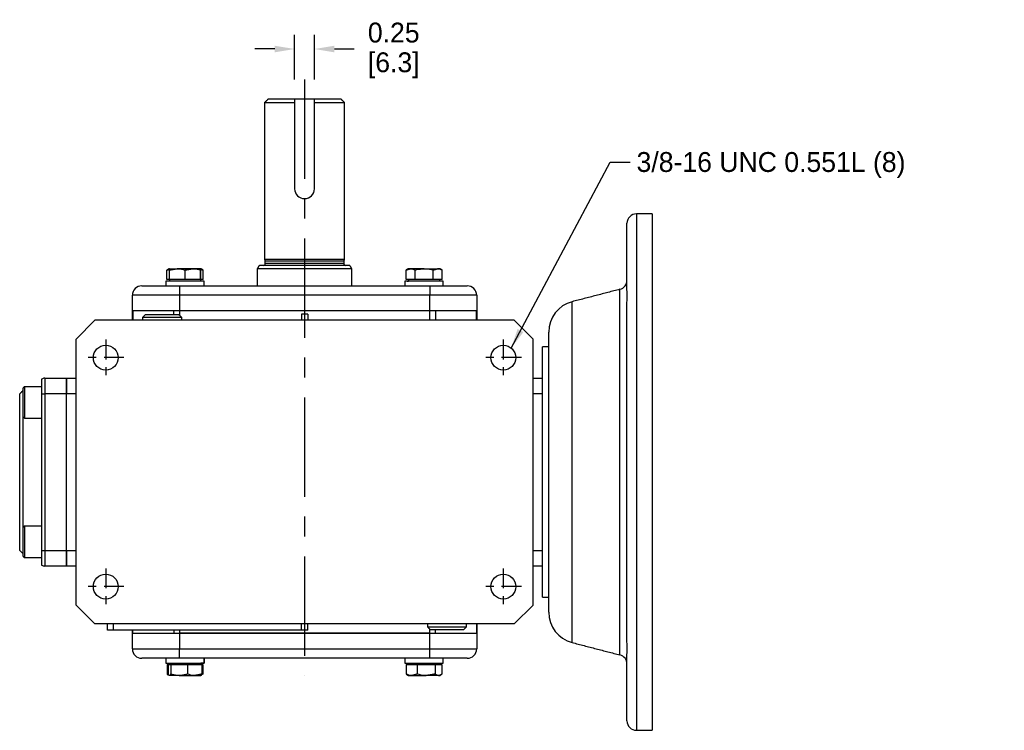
# Model space of a CAD drawing. Header units: inches. Extents: x 68.6 to 98.5, y 18.7 to 44.2.
# Tile 3 of 3: x 84.8 to 97.2, y 35.2 to 44.2. Entities that reach past the tile are written whole.
import ezdxf

# ---------------------------------------------------------------- set-up
doc = ezdxf.new("R2010")
doc.units = ezdxf.units.IN
doc.header["$MEASUREMENT"] = 0
doc.linetypes.add('CENTER', pattern=[2, 1.25, -0.25, 0.25, -0.25])
doc.layers.add('Centerline', color=40, linetype='CENTER')
doc.layers.add('Dimensions', color=140, linetype='Continuous')
doc.dimstyles.get("Standard").update_dxf_attribs({"dimtxt": 0.25, "dimasz": 0.25, "dimexe": 0.18, "dimexo": 0.25, "dimgap": 0.08, "dimtad": 0, "dimtih": 1, "dimtoh": 1, "dimrnd": 0.0005, "dimzin": 0, "dimdsep": 46, "dimtxsty": 'Standard', "dimcen": 0, "dimadec": 0, "dimazin": 0, "dimtfac": 1, "dimtofl": 0, "dimtmove": 0, "dimatfit": 3, "dimfxl": 0, "dimtolj": 1, "dimtzin": 0, "dimarcsym": 0})

# ---------------------------------------------------------------- blocks, each defined once
blk = doc.blocks.new('*D20')
at = {"layer": 'Defpoints', "color": 0}
for p in [(88.531, 43.795), (88.281, 43.162), (88.531, 43.162)]:
    blk.add_point(p, dxfattribs=at)
at = {"layer": 'Dimensions', "color": 0, "lineweight": -2}
for p, q in [((88.281, 43.412), (88.281, 43.975)), ((88.531, 43.412), (88.531, 43.975)), ((88.031, 43.795), (87.781, 43.795)), ((88.781, 43.795), (89.031, 43.795))]:
    blk.add_line(p, q, dxfattribs=at)
at = {"layer": 'Dimensions', "color": 0}
for points in [[(88.031, 43.836), (88.031, 43.753), (88.281, 43.795)], [(88.781, 43.836), (88.781, 43.753), (88.531, 43.795)]]:
    blk.add_solid(points, dxfattribs=at)
at = {"layer": 'Dimensions', "color": 0, "char_height": 0.25, "attachment_point": 5}
for s, insert in [('\\A1;0.25', (89.528, 44)), ('\\A1;[6.3]', (89.528, 43.59))]:
    blk.add_mtext(s, dxfattribs=dict(at, insert=insert))

msp = doc.modelspace()

# ---------------------------------------------------------------- linework, layer by layer
at = {"color": 7, "linetype": 'Continuous'}
for p, q in [((87.9062, 43.1231), (88.2812, 43.1231)), ((88.2812, 43.1624), (87.9456, 43.1624)), ((88.2812, 43.1624), (88.2812, 42.0374)), ((88.5312, 43.1624), (88.2812, 43.1624)), ((88.5312, 42.0374), (88.5312, 43.1624)), ((88.8668, 43.1624), (88.5312, 43.1624)), ((88.5312, 43.1231), (88.9062, 43.1231)), ((92.5794, 41.7203), (92.5794, 35.2243)), ((92.7763, 41.7203), (92.7763, 35.2243)), ((92.4613, 40.7568), (92.4613, 41.6022)), ((87.9062, 41.151), (88.9062, 41.151)), ((87.9121, 41.129), (88.9003, 41.129)), ((86.6756, 40.8935), (86.6756, 41.0138)), ((86.7059, 40.8935), (86.7059, 41.0138)), ((86.706, 41.0313), (86.8043, 41.0313)), ((87.0011, 41.0313), (86.8043, 41.0313)), ((86.9026, 40.8935), (86.9026, 41.0138)), ((87.0997, 41.0313), (87.0011, 41.0313)), ((87.0996, 40.8935), (87.0996, 41.0138)), ((87.0999, 40.8935), (87.0999, 41.0138)), ((87.1302, 40.8935), (87.1302, 41.0138)), ((87.8156, 41.0329), (88.9967, 41.0329)), ((88.974, 41.0723), (87.8384, 41.0723)), ((88.9003, 41.0959), (87.9121, 41.0959)), ((89.6822, 40.8935), (89.6822, 41.0138)), ((89.7389, 41.0313), (89.7126, 41.0313)), ((89.9092, 41.0313), (89.7389, 41.0313)), ((89.7956, 40.8935), (89.7956, 41.0138)), ((89.9092, 41.0313), (90.0798, 41.0313)), ((90.0229, 40.8935), (90.0229, 41.0138)), ((90.1063, 41.0313), (90.0798, 41.0313)), ((90.1368, 40.8935), (90.1368, 41.0138)), ((87.1431, 40.8739), (86.6627, 40.8739)), ((86.7059, 40.8935), (86.6756, 40.8935)), ((86.8043, 40.8935), (86.7059, 40.8935)), ((86.9026, 40.8935), (86.8043, 40.8935)), ((87.0011, 40.8935), (86.9026, 40.8935)), ((87.0996, 40.8935), (87.0011, 40.8935)), ((87.0997, 40.8935), (87.0996, 40.8935)), ((87.0999, 40.8935), (87.0997, 40.8935)), ((87.1302, 40.8935), (87.0999, 40.8935)), ((90.1496, 40.8739), (89.6693, 40.8739)), ((89.7389, 40.8935), (89.6822, 40.8935)), ((89.6956, 40.8739), (89.7126, 40.8739)), ((89.7956, 40.8935), (89.7389, 40.8935)), ((89.9092, 40.8935), (89.7956, 40.8935)), ((90.0229, 40.8935), (89.9092, 40.8935)), ((90.0798, 40.8935), (90.0229, 40.8935)), ((90.1368, 40.8935), (90.0798, 40.8935)), ((86.359, 40.8148), (86.8314, 40.8148)), ((86.8314, 40.8148), (89.981, 40.8148)), ((86.8314, 40.8148), (86.8314, 40.6967)), ((89.981, 40.8148), (90.4534, 40.8148)), ((89.981, 40.8148), (89.981, 40.6967)), ((92.3729, 36.1724), (92.3729, 40.7721)), ((92.4613, 40.7588), (92.4613, 40.766)), ((86.2408, 40.4998), (86.2408, 40.6967)), ((86.8314, 40.6967), (86.2408, 40.6967)), ((89.981, 40.6967), (86.8314, 40.6967)), ((86.8314, 40.6967), (86.8314, 40.4998)), ((89.981, 40.4998), (89.981, 40.6967)), ((90.5715, 40.6967), (89.981, 40.6967)), ((90.5715, 40.6967), (90.5715, 40.4998)), ((86.8314, 40.4998), (86.2408, 40.4998)), ((86.2408, 40.3817), (86.2408, 40.4998)), ((86.2452, 40.4998), (86.2408, 40.4998)), ((86.2452, 40.4998), (86.2452, 40.3817)), ((86.7601, 40.4558), (86.7601, 40.4998)), ((86.8314, 40.4998), (86.7601, 40.4998)), ((89.981, 40.4998), (86.8314, 40.4998)), ((89.981, 40.4998), (86.8314, 40.4998)), ((86.8314, 40.4998), (86.8314, 40.4479)), ((90.5715, 40.4998), (89.981, 40.4998)), ((90.0522, 40.4998), (89.981, 40.4998)), ((89.981, 40.3817), (89.981, 40.4998)), ((90.0522, 40.4998), (90.0522, 40.3817)), ((90.5672, 40.3817), (90.5672, 40.4998)), ((90.5715, 40.4998), (90.5672, 40.4998)), ((90.5715, 40.4998), (90.5715, 40.3817)), ((91.7717, 36.3288), (91.7717, 40.6158)), ((92.4613, 40.3329), (92.4613, 40.6131)), ((92.4613, 36.3328), (92.4613, 40.6118)), ((85.5322, 40.1455), (85.7684, 40.3817)), ((91.044, 40.3817), (85.7684, 40.3817)), ((86.8617, 40.4176), (86.368, 40.4176)), ((86.4062, 40.4558), (86.8235, 40.4558)), ((88.4456, 40.4605), (88.3668, 40.4605)), ((88.3668, 40.4605), (88.3668, 40.3817)), ((88.4456, 40.4605), (88.4456, 40.3817)), ((91.044, 40.3817), (91.2802, 40.1455)), ((85.5322, 36.7991), (85.5322, 40.1455)), ((91.2802, 36.7991), (91.2802, 40.1455)), ((91.4771, 36.7098), (91.4771, 40.2348)), ((91.3983, 39.6393), (91.3983, 40.0471)), ((85.0991, 39.6428), (85.0991, 39.4565)), ((85.1385, 39.6534), (85.4141, 39.6534)), ((85.1385, 39.6534), (85.1385, 39.4565)), ((85.4141, 39.4565), (85.4141, 39.6534)), ((85.4141, 39.6534), (85.5322, 39.6534)), ((85.4141, 39.6534), (85.4141, 39.4565)), ((91.2802, 39.6534), (91.3983, 39.6534)), ((91.3983, 39.5297), (91.3983, 39.6393)), ((84.8629, 39.5264), (84.8629, 39.172)), ((84.8826, 39.5461), (84.8826, 39.1524)), ((91.3983, 37.4149), (91.3983, 39.5297)), ((84.8235, 37.488), (84.8235, 39.4565)), ((85.0991, 39.4565), (85.0991, 37.488)), ((85.0991, 39.4565), (85.1385, 39.4565)), ((85.4141, 39.4565), (85.1385, 39.4565)), ((85.1385, 39.4565), (85.1385, 37.488)), ((85.4141, 37.488), (85.4141, 39.4565)), ((85.4141, 37.488), (85.4141, 39.4565)), ((85.5322, 39.4565), (85.4141, 39.4565)), ((91.3983, 39.4565), (91.2802, 39.4565)), ((84.8629, 39.172), (84.8629, 37.7725)), ((84.8629, 37.7725), (84.8629, 37.5954)), ((84.8826, 37.7922), (84.8826, 37.5954)), ((84.8629, 37.5954), (84.8629, 37.4182)), ((84.8826, 37.5954), (84.8826, 37.3985)), ((85.0991, 37.488), (85.0991, 37.3017)), ((85.0991, 37.488), (85.1385, 37.488)), ((85.1385, 37.488), (85.4141, 37.488)), ((85.1385, 37.488), (85.1385, 37.2912)), ((85.4141, 37.2912), (85.4141, 37.488)), ((85.4141, 37.488), (85.4141, 37.2912)), ((85.4141, 37.488), (85.5322, 37.488)), ((91.2802, 37.488), (91.3983, 37.488)), ((91.3983, 37.3053), (91.3983, 37.4149)), ((85.4141, 37.2912), (85.1385, 37.2912)), ((85.5322, 37.2912), (85.4141, 37.2912)), ((91.3983, 37.2912), (91.2802, 37.2912)), ((91.3983, 36.8975), (91.3983, 37.3053)), ((85.7684, 36.5628), (85.5322, 36.7991)), ((91.2802, 36.7991), (91.044, 36.5628)), ((91.044, 36.5628), (85.7684, 36.5628)), ((85.9259, 36.4841), (85.9259, 36.5628)), ((86.0046, 36.4841), (86.0046, 36.5628)), ((88.3668, 36.4841), (88.3668, 36.5628)), ((88.4456, 36.4841), (88.4456, 36.5628)), ((90.5672, 36.5628), (90.5672, 36.4447)), ((90.5715, 36.5628), (90.5715, 36.4447)), ((92.4613, 36.3322), (92.4613, 36.6117)), ((86.0046, 36.4841), (85.9259, 36.4841)), ((88.3668, 36.4841), (86.0046, 36.4841)), ((86.2408, 36.4447), (86.2408, 36.4841)), ((86.2408, 36.2479), (86.2408, 36.4447)), ((86.2408, 36.4447), (86.8314, 36.4447)), ((86.2408, 36.4447), (86.2452, 36.4447)), ((86.2452, 36.4447), (86.2452, 36.4841)), ((86.7601, 36.4841), (86.7601, 36.4447)), ((86.7601, 36.4447), (86.8314, 36.4447)), ((86.8314, 36.4841), (86.8314, 36.4447)), ((86.8314, 36.4447), (89.981, 36.4447)), ((89.981, 36.4447), (86.8314, 36.4447)), ((86.8314, 36.4447), (86.8314, 36.2479)), ((88.4456, 36.4841), (88.3668, 36.4841)), ((89.9506, 36.527), (90.4256, 36.527)), ((89.981, 36.4447), (89.981, 36.4967)), ((89.981, 36.4447), (90.5715, 36.4447)), ((89.981, 36.4447), (90.0522, 36.4447)), ((89.981, 36.2479), (89.981, 36.4447)), ((90.3903, 36.4888), (89.9889, 36.4888)), ((90.0522, 36.4447), (90.0522, 36.4888)), ((90.4062, 36.4888), (90.3903, 36.4888)), ((90.4256, 36.527), (90.4444, 36.527)), ((90.5672, 36.4447), (90.5715, 36.4447)), ((90.5715, 36.4447), (90.5715, 36.2479)), ((86.2408, 36.2479), (86.8314, 36.2479)), ((86.8314, 36.2479), (89.981, 36.2479)), ((86.8314, 36.1298), (86.8314, 36.2479)), ((89.981, 36.2479), (90.5715, 36.2479)), ((89.981, 36.1298), (89.981, 36.2479)), ((92.4613, 35.3424), (92.4613, 36.1878)), ((92.4613, 36.1786), (92.4613, 36.1843)), ((86.8314, 36.1298), (86.359, 36.1298)), ((86.6627, 36.0707), (87.1423, 36.0707)), ((86.6776, 36.051), (86.6776, 35.9308)), ((86.6776, 36.051), (86.6928, 36.051)), ((86.6928, 36.051), (86.6928, 35.9308)), ((86.6928, 36.051), (86.7078, 36.051)), ((86.7078, 36.051), (86.7227, 36.051)), ((86.7227, 36.051), (86.7227, 35.9308)), ((86.7227, 36.051), (86.8277, 36.051)), ((86.8277, 36.051), (86.9328, 36.051)), ((89.981, 36.1298), (86.8314, 36.1298)), ((86.9328, 36.051), (86.9328, 35.9308)), ((86.9328, 36.051), (87.0229, 36.051)), ((87.0229, 36.051), (87.113, 36.051)), ((87.1423, 36.0707), (87.0997, 36.0707)), ((87.113, 36.051), (87.1282, 36.051)), ((87.113, 36.051), (87.113, 35.9308)), ((87.1282, 36.051), (87.1282, 35.9308)), ((87.1423, 36.1298), (87.1423, 36.0707)), ((87.1423, 36.0707), (87.1431, 36.0707)), ((89.6693, 36.0707), (90.1496, 36.0707)), ((89.6842, 36.051), (89.6842, 35.9308)), ((89.6842, 36.051), (89.7534, 36.051)), ((89.7534, 36.051), (89.8227, 36.051)), ((89.8227, 36.051), (89.8227, 35.9308)), ((89.8227, 36.051), (89.9354, 36.051)), ((89.9354, 36.051), (90.048, 36.051)), ((90.4534, 36.1298), (89.981, 36.1298)), ((90.048, 36.051), (90.048, 35.9308)), ((90.048, 36.051), (90.0914, 36.051)), ((90.0914, 36.051), (90.1348, 36.051)), ((90.1348, 36.051), (90.1348, 35.9308)), ((86.8277, 35.9132), (86.7078, 35.9132)), ((86.8277, 35.9132), (87.0229, 35.9132)), ((87.0229, 35.9132), (87.0997, 35.9132)), ((87.098, 35.9132), (87.0997, 35.9132)), ((89.7126, 35.9132), (89.7534, 35.9132)), ((89.7534, 35.9132), (89.9354, 35.9132)), ((90.0914, 35.9132), (89.9354, 35.9132)), ((90.0914, 35.9132), (90.1063, 35.9132))]:
    msp.add_line(p, q, dxfattribs=at)
for centre, radius in [((85.9062, 39.9123), 0.1563), ((90.9062, 39.9123), 0.1563), ((85.9062, 37.0323), 0.1562), ((90.9062, 37.0323), 0.1562)]:
    msp.add_circle(centre, radius, dxfattribs=at)
for centre, radius, start, end in [((88.4062, 42.0374), 0.125, 180, 0), ((92.5794, 41.6022), 0.1181, 90, 180), ((87.8885, 41.0959), 0.0236, 270, 0), ((88.9239, 41.0959), 0.0236, 180, 270), ((92.3432, 40.8865), 0.1181, 284.57422, 0), ((86.359, 40.6967), 0.1181, 90, 180), ((90.4534, 40.6967), 0.1181, 0, 90), ((91.8708, 40.2348), 0.3937, 104.57422, 180), ((85.1385, 39.5747), 0.0787, 90, 120), ((85.1385, 37.3699), 0.0787, 240, 270), ((91.8708, 36.7098), 0.3937, 180, 255.42578), ((86.359, 36.2479), 0.1181, 180, 270), ((90.4534, 36.2479), 0.1181, 270, 0), ((92.3432, 36.0581), 0.1181, 0, 75.42578), ((92.5794, 35.3424), 0.1181, 180, 270)]:
    msp.add_arc(centre, radius, start, end, dxfattribs=at)
for points in [[(87.9062, 43.1231), (87.9456, 43.1624)], [(87.9062, 41.151), (87.9062, 43.1231)], [(88.8668, 43.1624), (88.9062, 43.1231)], [(88.9062, 43.1231), (88.9062, 41.151)], [(92.7763, 41.7203), (92.5794, 41.7203)], [(87.9121, 41.129), (87.9062, 41.151)], [(87.9121, 41.0959), (87.9121, 41.129)], [(88.9062, 41.151), (88.9003, 41.129)], [(88.9003, 41.129), (88.9003, 41.0959)], [(86.706, 41.0313), (86.6756, 41.0138)], [(86.6756, 41.0138), (86.706, 41.0232)], [(86.7059, 41.0138), (86.8043, 41.0313)], [(86.9026, 41.0138), (87.0011, 41.0313)], [(87.1302, 41.0138), (87.0997, 41.0313)], [(87.0998, 41.0238), (87.1302, 41.0138)], [(87.8156, 41.0329), (87.8384, 41.0723)], [(87.8156, 40.8148), (87.8156, 41.0329)], [(88.974, 41.0723), (88.9967, 41.0329)], [(88.9967, 41.0329), (88.9967, 40.8148)], [(89.7126, 41.0313), (89.6822, 41.0138)], [(89.6822, 41.0138), (89.7389, 41.0313)], [(90.0229, 41.0138), (90.0798, 41.0313)], [(90.1368, 41.0138), (90.1063, 41.0313)], [(86.6627, 40.8739), (86.6627, 40.8148)], [(86.706, 40.8935), (86.706, 40.8739)], [(87.0997, 40.8739), (87.0997, 40.8935)], [(87.1431, 40.8148), (87.1431, 40.8739)], [(89.6693, 40.8739), (89.6693, 40.8148)], [(89.7126, 40.8935), (89.7126, 40.8739)], [(90.1063, 40.8739), (90.1063, 40.8935)], [(90.1496, 40.8148), (90.1496, 40.8739)], [(92.3729, 40.7721), (91.7717, 40.6158)], [(86.4062, 40.4558), (86.368, 40.4176)], [(86.368, 40.4176), (86.369, 40.3817)], [(86.8617, 40.4176), (86.8235, 40.4558)], [(86.8607, 40.3817), (86.8617, 40.4176)], [(91.4771, 40.0471), (91.3983, 40.0471)], [(84.8826, 39.5461), (84.8629, 39.5264)], [(85.0991, 39.5461), (84.8826, 39.5461)], [(84.8629, 39.4959), (84.8235, 39.4565)], [(84.8629, 39.172), (84.8826, 39.1524)], [(84.8826, 39.1524), (85.0991, 39.1524)], [(84.8826, 37.7922), (84.8629, 37.7725)], [(85.0991, 37.7922), (84.8826, 37.7922)], [(84.8235, 37.488), (84.8629, 37.4487)], [(84.8629, 37.4182), (84.8826, 37.3985)], [(84.8826, 37.3985), (85.0991, 37.3985)], [(91.3983, 36.8975), (91.4771, 36.8975)], [(89.9517, 36.5628), (89.9506, 36.527)], [(90.4444, 36.527), (90.4433, 36.5628)], [(89.9506, 36.527), (89.9889, 36.4888)], [(90.4062, 36.4888), (90.4444, 36.527)], [(91.7717, 36.3288), (92.3729, 36.1724)], [(86.6627, 36.1298), (86.6627, 36.0707)], [(86.706, 36.0707), (86.706, 36.051)], [(87.0997, 36.051), (87.0997, 36.0707)], [(87.1431, 36.0707), (87.1431, 36.1298)], [(89.6693, 36.1298), (89.6693, 36.0707)], [(89.7126, 36.0707), (89.7126, 36.051)], [(90.1063, 36.051), (90.1063, 36.0707)], [(90.1496, 36.0707), (90.1496, 36.1298)], [(86.697, 35.9255), (86.6776, 35.9308)], [(86.7227, 35.9308), (86.7078, 35.9132)], [(87.113, 35.9308), (87.0229, 35.9132)], [(87.0997, 35.9132), (87.1159, 35.9226)], [(87.1282, 35.9308), (87.1153, 35.9244)], [(89.6842, 35.9308), (89.6971, 35.9244)], [(89.6965, 35.9226), (89.7126, 35.9132)], [(89.8227, 35.9308), (89.7534, 35.9132)], [(90.048, 35.9308), (89.9354, 35.9132)], [(90.1063, 35.9132), (90.1225, 35.9226)], [(92.5794, 35.2243), (92.7763, 35.2243)]]:
    msp.add_open_spline(points, degree=1, dxfattribs=at)
for points, knots in [([(86.706, 41.0313), (86.706, 41.0312), (86.706, 41.0303), (86.7059, 41.021), (86.7059, 41.0138)], [0, 0, 0, 0, 0.2318487, 1, 1, 1, 1]), ([(86.8043, 41.0313), (86.8066, 41.0313), (86.8398, 41.0311), (86.8723, 41.0221), (86.9026, 41.0138)], [0, 0, 0, 0, 0.07020058, 1, 1, 1, 1]), ([(87.0011, 41.0313), (87.0034, 41.0313), (87.0367, 41.0311), (87.0693, 41.0221), (87.0996, 41.0138)], [0, 0, 0, 0, 0.070201, 1, 1, 1, 1]), ([(87.0996, 41.0138), (87.0996, 41.021), (87.0997, 41.0303), (87.0997, 41.0312), (87.0997, 41.0313)], [0, 0, 0, 0, 0.76815, 1, 1, 1, 1]), ([(87.0997, 41.0313), (87.0998, 41.0291), (87.0998, 41.0263), (87.0999, 41.016), (87.0999, 41.0138)], [0, 0, 0, 0, 0.7889986, 1, 1, 1, 1]), ([(89.7389, 41.0313), (89.7402, 41.0313), (89.7594, 41.0311), (89.7781, 41.0221), (89.7956, 41.0138)], [0, 0, 0, 0, 0.0702, 1, 1, 1, 1]), ([(89.7956, 41.0138), (89.8034, 41.016), (89.8404, 41.0263), (89.8789, 41.0291), (89.9092, 41.0313)], [0, 0, 0, 0, 0.2110011, 1, 1, 1, 1]), ([(89.9092, 41.0313), (89.9182, 41.0312), (89.9566, 41.0303), (89.9941, 41.021), (90.0229, 41.0138)], [0, 0, 0, 0, 0.2318487, 1, 1, 1, 1]), ([(90.0798, 41.0313), (90.0812, 41.0313), (90.1004, 41.0311), (90.1193, 41.0221), (90.1368, 41.0138)], [0, 0, 0, 0, 0.07020058, 1, 1, 1, 1]), ([(92.4613, 40.6118), (92.4615, 40.6232), (92.4622, 40.6561), (92.4649, 40.7046), (92.4622, 40.7406), (92.4615, 40.7527), (92.4613, 40.7568)], [0, 0, 0, 0, 0.17041453, 0.4909008, 0.83061881, 1, 1, 1, 1]), ([(92.4613, 36.1878), (92.4615, 36.1919), (92.4622, 36.2036), (92.4649, 36.2391), (92.4622, 36.2873), (92.4615, 36.3214), (92.4613, 36.3328)], [0, 0, 0, 0, 0.1704158, 0.490901, 0.8306195, 1, 1, 1, 1]), ([(86.6776, 35.9308), (86.6805, 35.9284), (86.6848, 35.9249), (86.6891, 35.9237), (86.6905, 35.9233)], [0, 0, 0, 0, 0.7013417, 1, 1, 1, 1]), ([(86.7078, 35.9132), (86.7074, 35.9133), (86.7024, 35.9135), (86.6974, 35.9225), (86.6928, 35.9308)], [0, 0, 0, 0, 0.0702006, 1, 1, 1, 1]), ([(86.8277, 35.9132), (86.8195, 35.9134), (86.7839, 35.9143), (86.7493, 35.9236), (86.7227, 35.9308)], [0, 0, 0, 0, 0.2318491, 1, 1, 1, 1]), ([(86.9328, 35.9308), (86.9256, 35.9286), (86.8914, 35.9183), (86.8558, 35.9154), (86.8277, 35.9132)], [0, 0, 0, 0, 0.2110004, 1, 1, 1, 1]), ([(87.0229, 35.9132), (87.0207, 35.9133), (86.9903, 35.9135), (86.9605, 35.9225), (86.9328, 35.9308)], [0, 0, 0, 0, 0.07020078, 1, 1, 1, 1]), ([(87.098, 35.9132), (87.0984, 35.9133), (87.1034, 35.9135), (87.1084, 35.9225), (87.113, 35.9308)], [0, 0, 0, 0, 0.0702007, 1, 1, 1, 1]), ([(89.7534, 35.9132), (89.7518, 35.9133), (89.7284, 35.9135), (89.7055, 35.9225), (89.6842, 35.9308)], [0, 0, 0, 0, 0.0701998, 1, 1, 1, 1]), ([(89.9354, 35.9132), (89.9327, 35.9133), (89.8946, 35.9135), (89.8574, 35.9225), (89.8227, 35.9308)], [0, 0, 0, 0, 0.0702006, 1, 1, 1, 1]), ([(90.0914, 35.9132), (90.088, 35.9134), (90.0733, 35.9143), (90.059, 35.9236), (90.048, 35.9308)], [0, 0, 0, 0, 0.2318491, 1, 1, 1, 1]), ([(90.1348, 35.9308), (90.1318, 35.9286), (90.1177, 35.9183), (90.103, 35.9154), (90.0914, 35.9132)], [0, 0, 0, 0, 0.2110004, 1, 1, 1, 1])]:
    msp.add_open_spline(points, degree=3, knots=knots, dxfattribs=at)
at = {"layer": 'Centerline'}
msp.add_line((88.4062, 43.4124), (88.4062, 35.9117), dxfattribs=at)
at = {"layer": 'Centerline', "ltscale": 0.2}
for p, q in [((85.9062, 40.1408), (85.9062, 39.6838)), ((90.9062, 40.1408), (90.9062, 39.6838)), ((86.1347, 39.9123), (85.6777, 39.9123)), ((91.1347, 39.9123), (90.6777, 39.9123)), ((85.9062, 37.2608), (85.9062, 36.8038)), ((90.9062, 37.2608), (90.9062, 36.8038)), ((86.1347, 37.0323), (85.6777, 37.0323)), ((91.1347, 37.0323), (90.6777, 37.0323))]:
    msp.add_line(p, q, dxfattribs=at)

# ---------------------------------------------------------------- texts
at = {"layer": 'Dimensions', "insert": (92.582, 42.4983), "char_height": 0.25, "attachment_point": 1}
msp.add_mtext('3/8-16 UNC 0.551L (8)', dxfattribs=at)

# ---------------------------------------------------------------- dimensions: what is measured, and where the dimension line sits
at = {"layer": 'Dimensions'}
dim = msp.add_linear_dim(base=(88.5312, 43.7946), p1=(88.2812, 43.1624), p2=(88.5312, 43.1624), dimstyle='Standard', override={"dimpost": '\\X'}, dxfattribs=at)
dim.commit()
dim.dimension.update_dxf_attribs({"geometry": '*D20', "text_midpoint": (89.5279, 43.7946)})

# ---------------------------------------------------------------- leaders
at = {"layer": 'Dimensions', "annotation_type": 0, "has_hookline": 1, "hookline_direction": 0, "text_width": 4.625}
msp.add_leader([(91.0051, 40.0332), (92.252, 42.3733), (92.502, 42.3733)], dimstyle='Standard', override={"dimgap": 0.08, "dimtad": 0}, dxfattribs=at)

doc.saveas('drawing.dxf')
